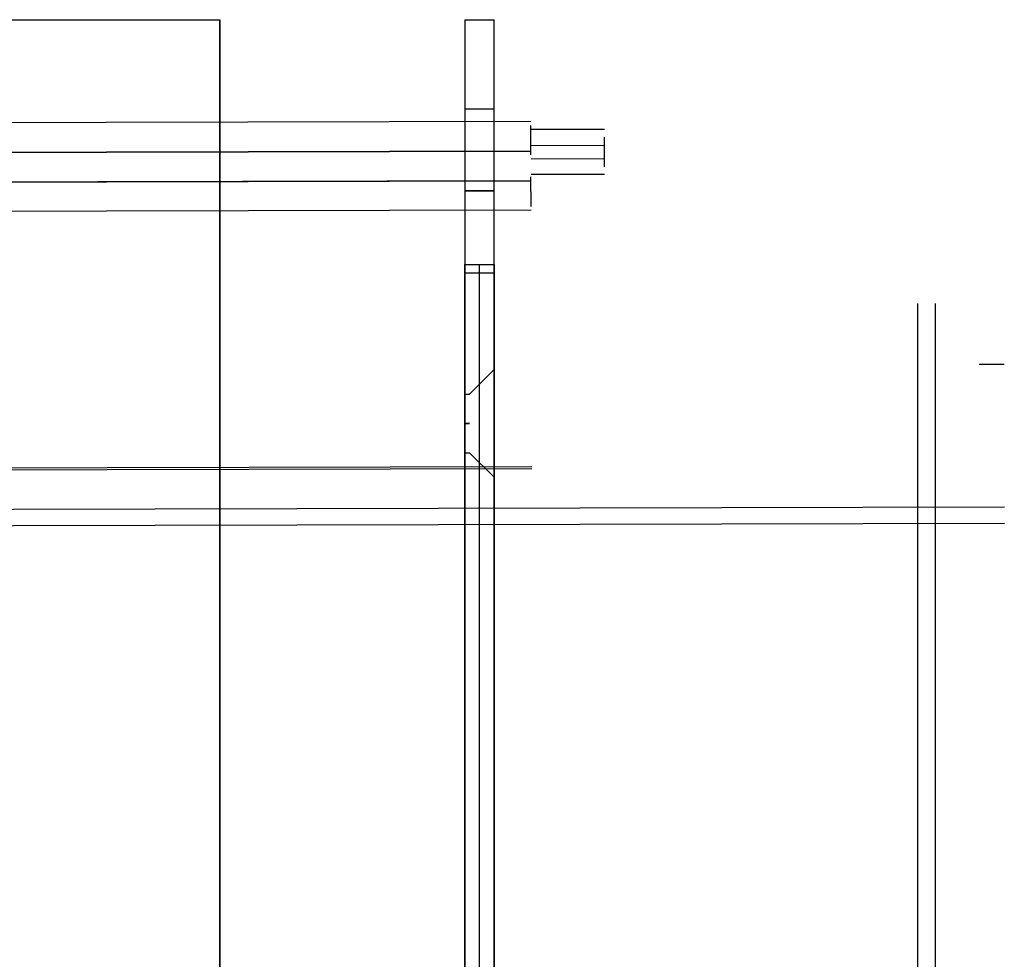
# Model space of a CAD drawing. Header units: millimetres. Extents: x -443 to 78, y -75 to 91.
# Tile 21 of 40: x -162 to -121, y 41 to 79. Entities that reach past the tile are written whole.
import ezdxf

# ---------------------------------------------------------------- set-up
doc = ezdxf.new("R2010")
doc.units = ezdxf.units.MM
doc.header["$MEASUREMENT"] = 0
doc.layers.add('Predefinito', color=5, linetype='Continuous')

msp = doc.modelspace()

# ---------------------------------------------------------------- linework, layer by layer
at = {"layer": 'Predefinito'}
for points in [[(-432.094, 79.164), (-153.494, 79.164)], [(-432.094, 79.164), (-153.494, 79.164)], [(-153.494, 79.164), (-153.494, -70.836)], [(-153.494, -70.836), (-153.494, 79.164)], [(-143.494, 79.164), (-142.294, 79.164)], [(-143.494, 79.164), (-143.494, -70.836)], [(-143.494, 79.164), (-142.294, 79.164)], [(-143.494, 79.164), (-143.494, 63.795)], [(-142.294, -70.836), (-142.294, 79.164)], [(-142.294, 64.827), (-142.294, 79.164)], [(-143.494, 75.514), (-142.294, 75.514)], [(-140.787, 73.635), (-140.79, 74.842)], [(-137.786, 73.156), (-137.789, 74.363)], [(-140.784, 71.528), (-140.787, 72.735)], [(-143.494, 72.164), (-142.294, 72.164)], [(-142.294, 72.164), (-143.494, 72.164)], [(-143.494, -60.836), (-143.494, 69.164)], [(-143.494, 69.164), (-142.294, 69.164)], [(-143.494, 68.814), (-142.294, 68.814)], [(-142.894, -60.836), (-142.894, 69.164)], [(-142.294, 69.164), (-142.294, -60.836)], [(-124.98, -60.462), (-124.98, 67.571)], [(-124.255, -60.462), (-124.255, 67.571)], [(-143.294, 63.864), (-142.294, 64.864)], [(-121.455, 65.071), (-122.48, 65.071)], [(-143.494, 63.864), (-143.294, 63.864)], [(-143.494, 62.664), (-143.294, 62.664)], [(-143.294, 62.664), (-143.494, 62.664)], [(-143.494, 61.533), (-143.494, -54.205)], [(-143.494, 61.464), (-143.294, 61.464)], [(-143.294, 61.464), (-142.294, 60.464)], [(-142.294, -53.173), (-142.294, 60.501)]]:
    msp.add_lwpolyline(points, dxfattribs=at)
at = {"layer": 'Predefinito', "extrusion": (0, 1, 0)}
for points in [[(153.494, 1.2), (153.272, 1.202), (153.048, 1.21), (152.822, 1.223), (152.595, 1.24), (152.367, 1.264), (152.137, 1.292), (151.906, 1.327), (151.674, 1.367), (151.442, 1.413), (151.209, 1.465), (150.975, 1.522), (150.742, 1.586), (150.509, 1.656), (150.276, 1.732), (150.044, 1.814), (149.813, 1.902), (149.583, 1.997), (149.354, 2.097), (149.126, 2.204), (148.901, 2.317), (148.677, 2.436), (148.456, 2.562), (148.237, 2.693), (148.022, 2.83), (147.809, 2.973), (147.599, 3.122), (147.393, 3.276), (147.191, 3.436), (146.992, 3.602), (146.798, 3.773), (146.608, 3.948), (146.423, 4.129), (146.242, 4.314), (146.066, 4.504), (145.896, 4.699), (145.73, 4.897), (145.57, 5.099), (145.416, 5.305), (145.267, 5.515), (145.124, 5.728), (144.987, 5.944), (144.855, 6.162), (144.73, 6.384), (144.611, 6.607), (144.498, 6.833), (144.391, 7.06), (144.29, 7.289), (144.196, 7.519), (144.108, 7.75), (144.025, 7.983), (143.95, 8.215), (143.88, 8.448), (143.816, 8.682), (143.758, 8.915), (143.707, 9.148), (143.661, 9.38), (143.621, 9.612), (143.586, 9.843), (143.557, 10.073), (143.534, 10.301), (143.516, 10.529), (143.504, 10.754), (143.496, 10.978), (143.494, 11.2)], [(142.294, 11.2), (142.296, 10.951), (142.305, 10.701), (142.319, 10.448), (142.339, 10.194), (142.365, 9.938), (142.397, 9.68), (142.436, 9.422), (142.481, 9.162), (142.532, 8.902), (142.59, 8.641), (142.655, 8.38), (142.726, 8.118), (142.804, 7.857), (142.889, 7.596), (142.981, 7.336), (143.08, 7.077), (143.186, 6.819), (143.299, 6.563), (143.418, 6.308), (143.545, 6.056), (143.678, 5.806), (143.819, 5.558), (143.966, 5.313), (144.119, 5.071), (144.28, 4.833), (144.446, 4.598), (144.619, 4.367), (144.799, 4.141), (144.984, 3.918), (145.175, 3.701), (145.372, 3.488), (145.574, 3.28), (145.782, 3.078), (145.995, 2.881), (146.212, 2.69), (146.434, 2.505), (146.661, 2.326), (146.892, 2.153), (147.127, 1.986), (147.365, 1.826), (147.607, 1.672), (147.852, 1.525), (148.099, 1.385), (148.35, 1.251), (148.602, 1.125), (148.857, 1.005), (149.113, 0.892), (149.371, 0.786), (149.63, 0.688), (149.89, 0.596), (150.151, 0.511), (150.412, 0.432), (150.673, 0.361), (150.934, 0.296), (151.195, 0.238), (151.456, 0.187), (151.715, 0.142), (151.974, 0.104), (152.231, 0.071), (152.487, 0.045), (152.742, 0.025), (152.994, 0.011), (153.245, 0.003), (153.494, 0)], [(143.294, 31.2), (142.294, 32.2)], [(142.294, 27.8), (143.294, 28.8)]]:
    msp.add_lwpolyline(points, dxfattribs=at)
at = {"layer": 'Predefinito', "extrusion": (1, 0, 0)}
for points in [[(79.164, 11.2), (79.164, 38)], [(69.164, 48), (69.386, 47.998), (69.61, 47.99), (69.835, 47.977), (70.063, 47.96), (70.291, 47.936), (70.521, 47.908), (70.752, 47.873), (70.984, 47.833), (71.216, 47.787), (71.449, 47.735), (71.682, 47.678), (71.916, 47.614), (72.149, 47.544), (72.382, 47.468), (72.614, 47.386), (72.845, 47.298), (73.075, 47.203), (73.304, 47.103), (73.532, 46.996), (73.757, 46.883), (73.981, 46.764), (74.202, 46.638), (74.42, 46.507), (74.636, 46.37), (74.849, 46.227), (75.059, 46.078), (75.265, 45.924), (75.467, 45.764), (75.666, 45.598), (75.86, 45.427), (76.05, 45.252), (76.235, 45.071), (76.416, 44.886), (76.592, 44.696), (76.762, 44.501), (76.928, 44.303), (77.088, 44.101), (77.242, 43.895), (77.391, 43.685), (77.534, 43.472), (77.671, 43.256), (77.803, 43.038), (77.928, 42.816), (78.047, 42.593), (78.16, 42.367), (78.267, 42.14), (78.368, 41.911), (78.462, 41.681), (78.55, 41.45), (78.632, 41.217), (78.708, 40.985), (78.778, 40.752), (78.842, 40.518), (78.9, 40.285), (78.951, 40.052), (78.997, 39.82), (79.037, 39.588), (79.072, 39.357), (79.1, 39.127), (79.124, 38.899), (79.142, 38.671), (79.154, 38.446), (79.162, 38.222), (79.164, 38)], [(69.164, 48), (69.386, 47.998), (69.61, 47.99), (69.835, 47.977), (70.063, 47.96), (70.291, 47.936), (70.521, 47.908), (70.752, 47.873), (70.984, 47.833), (71.216, 47.787), (71.449, 47.735), (71.682, 47.678), (71.916, 47.614), (72.149, 47.544), (72.382, 47.468), (72.614, 47.386), (72.845, 47.298), (73.075, 47.203), (73.304, 47.103), (73.532, 46.996), (73.757, 46.883), (73.981, 46.764), (74.202, 46.638), (74.42, 46.507), (74.636, 46.37), (74.849, 46.227), (75.059, 46.078), (75.265, 45.924), (75.467, 45.764), (75.666, 45.598), (75.86, 45.427), (76.05, 45.252), (76.235, 45.071), (76.416, 44.886), (76.592, 44.696), (76.762, 44.501), (76.928, 44.303), (77.088, 44.101), (77.242, 43.895), (77.391, 43.685), (77.534, 43.472), (77.671, 43.256), (77.803, 43.038), (77.928, 42.816), (78.047, 42.593), (78.16, 42.367), (78.267, 42.14), (78.368, 41.911), (78.462, 41.681), (78.55, 41.45), (78.632, 41.217), (78.708, 40.985), (78.778, 40.752), (78.842, 40.518), (78.9, 40.285), (78.951, 40.052), (78.997, 39.82), (79.037, 39.588), (79.072, 39.357), (79.1, 39.127), (79.124, 38.899), (79.142, 38.671), (79.154, 38.446), (79.162, 38.222), (79.164, 38)], [(79.164, 38), (79.164, 11.2)], [(79.164, 38), (79.162, 38.222), (79.154, 38.446), (79.142, 38.671), (79.124, 38.899), (79.1, 39.127), (79.072, 39.357), (79.037, 39.588), (78.997, 39.82), (78.951, 40.052), (78.9, 40.285), (78.842, 40.518), (78.778, 40.752), (78.708, 40.985), (78.632, 41.217), (78.55, 41.45), (78.462, 41.681), (78.368, 41.911), (78.267, 42.14), (78.16, 42.367), (78.047, 42.593), (77.928, 42.816), (77.803, 43.038), (77.671, 43.256), (77.534, 43.472), (77.391, 43.685), (77.242, 43.895), (77.088, 44.101), (76.928, 44.303), (76.762, 44.501), (76.592, 44.696), (76.416, 44.886), (76.235, 45.071), (76.05, 45.252), (75.86, 45.427), (75.666, 45.598), (75.467, 45.764), (75.265, 45.924), (75.059, 46.078), (74.849, 46.227), (74.636, 46.37), (74.42, 46.507), (74.202, 46.638), (73.981, 46.764), (73.757, 46.883), (73.532, 46.996), (73.304, 47.103), (73.075, 47.203), (72.845, 47.298), (72.614, 47.386), (72.382, 47.468), (72.149, 47.544), (71.916, 47.614), (71.682, 47.678), (71.449, 47.735), (71.216, 47.787), (70.984, 47.833), (70.752, 47.873), (70.521, 47.908), (70.291, 47.936), (70.063, 47.96), (69.835, 47.977), (69.61, 47.99), (69.386, 47.998), (69.164, 48)], [(72.164, 11.65), (72.238, 11.651), (72.313, 11.653), (72.389, 11.658), (72.465, 11.664), (72.542, 11.671), (72.619, 11.681), (72.696, 11.693), (72.774, 11.706), (72.852, 11.721), (72.93, 11.739), (73.008, 11.758), (73.086, 11.779), (73.164, 11.803), (73.242, 11.828), (73.32, 11.856), (73.397, 11.885), (73.474, 11.917), (73.551, 11.951), (73.627, 11.986), (73.703, 12.024), (73.778, 12.064), (73.852, 12.106), (73.925, 12.15), (73.997, 12.196), (74.069, 12.244), (74.139, 12.294), (74.208, 12.346), (74.276, 12.399), (74.342, 12.455), (74.407, 12.512), (74.471, 12.571), (74.533, 12.631), (74.593, 12.693), (74.652, 12.757), (74.709, 12.822), (74.765, 12.889), (74.819, 12.956), (74.87, 13.025), (74.92, 13.096), (74.968, 13.167), (75.014, 13.239), (75.058, 13.312), (75.1, 13.386), (75.14, 13.461), (75.178, 13.537), (75.214, 13.613), (75.247, 13.69), (75.279, 13.767), (75.308, 13.844), (75.336, 13.922), (75.361, 14), (75.385, 14.078), (75.406, 14.156), (75.425, 14.235), (75.443, 14.313), (75.458, 14.39), (75.472, 14.468), (75.483, 14.545), (75.493, 14.622), (75.501, 14.699), (75.507, 14.775), (75.511, 14.851), (75.513, 14.926), (75.514, 15), (75.513, 15.074), (75.511, 15.149), (75.507, 15.225), (75.501, 15.301), (75.493, 15.378), (75.483, 15.455), (75.472, 15.532), (75.458, 15.61), (75.443, 15.687), (75.425, 15.765), (75.406, 15.844), (75.385, 15.922), (75.361, 16), (75.336, 16.078), (75.308, 16.156), (75.279, 16.233), (75.247, 16.31), (75.214, 16.387), (75.178, 16.463), (75.14, 16.539), (75.1, 16.614), (75.058, 16.688), (75.014, 16.761), (74.968, 16.833), (74.92, 16.904), (74.87, 16.975), (74.819, 17.044), (74.765, 17.111), (74.709, 17.178), (74.652, 17.243), (74.593, 17.307), (74.533, 17.369), (74.471, 17.429), (74.407, 17.488), (74.342, 17.545), (74.276, 17.601), (74.208, 17.654), (74.139, 17.706), (74.069, 17.756), (73.997, 17.804), (73.925, 17.85), (73.852, 17.894), (73.778, 17.936), (73.703, 17.976), (73.627, 18.014), (73.551, 18.049), (73.474, 18.083), (73.397, 18.115), (73.32, 18.144), (73.242, 18.172), (73.164, 18.197), (73.086, 18.221), (73.008, 18.242), (72.93, 18.261), (72.852, 18.279), (72.774, 18.294), (72.696, 18.307), (72.619, 18.319), (72.542, 18.329), (72.465, 18.336), (72.389, 18.342), (72.313, 18.347), (72.238, 18.349), (72.164, 18.35)], [(72.164, 11.65), (72.238, 11.651), (72.313, 11.653), (72.389, 11.658), (72.465, 11.664), (72.542, 11.671), (72.619, 11.681), (72.696, 11.693), (72.774, 11.706), (72.852, 11.721), (72.93, 11.739), (73.008, 11.758), (73.086, 11.779), (73.164, 11.803), (73.242, 11.828), (73.32, 11.856), (73.397, 11.885), (73.474, 11.917), (73.551, 11.951), (73.627, 11.986), (73.703, 12.024), (73.778, 12.064), (73.852, 12.106), (73.925, 12.15), (73.997, 12.196), (74.069, 12.244), (74.139, 12.294), (74.208, 12.346), (74.276, 12.399), (74.342, 12.455), (74.407, 12.512), (74.471, 12.571), (74.533, 12.631), (74.593, 12.693), (74.652, 12.757), (74.709, 12.822), (74.765, 12.889), (74.819, 12.956), (74.87, 13.025), (74.92, 13.096), (74.968, 13.167), (75.014, 13.239), (75.058, 13.312), (75.1, 13.386), (75.14, 13.461), (75.178, 13.537), (75.214, 13.613), (75.247, 13.69), (75.279, 13.767), (75.308, 13.844), (75.336, 13.922), (75.361, 14), (75.385, 14.078), (75.406, 14.156), (75.425, 14.235), (75.443, 14.313), (75.458, 14.39), (75.472, 14.468), (75.483, 14.545), (75.493, 14.622), (75.501, 14.699), (75.507, 14.775), (75.511, 14.851), (75.513, 14.926), (75.514, 15), (75.513, 15.074), (75.511, 15.149), (75.507, 15.225), (75.501, 15.301), (75.493, 15.378), (75.483, 15.455), (75.472, 15.532), (75.458, 15.61), (75.443, 15.687), (75.425, 15.765), (75.406, 15.844), (75.385, 15.922), (75.361, 16), (75.336, 16.078), (75.308, 16.156), (75.279, 16.233), (75.247, 16.31), (75.214, 16.387), (75.178, 16.463), (75.14, 16.539), (75.1, 16.614), (75.058, 16.688), (75.014, 16.761), (74.968, 16.833), (74.92, 16.904), (74.87, 16.975), (74.819, 17.044), (74.765, 17.111), (74.709, 17.178), (74.652, 17.243), (74.593, 17.307), (74.533, 17.369), (74.471, 17.429), (74.407, 17.488), (74.342, 17.545), (74.276, 17.601), (74.208, 17.654), (74.139, 17.706), (74.069, 17.756), (73.997, 17.804), (73.925, 17.85), (73.852, 17.894), (73.778, 17.936), (73.703, 17.976), (73.627, 18.014), (73.551, 18.049), (73.474, 18.083), (73.397, 18.115), (73.32, 18.144), (73.242, 18.172), (73.164, 18.197), (73.086, 18.221), (73.008, 18.242), (72.93, 18.261), (72.852, 18.279), (72.774, 18.294), (72.696, 18.307), (72.619, 18.319), (72.542, 18.329), (72.465, 18.336), (72.389, 18.342), (72.313, 18.347), (72.238, 18.349), (72.164, 18.35)], [(72.164, 18.35), (72.238, 18.349), (72.313, 18.347), (72.389, 18.342), (72.465, 18.336), (72.542, 18.329), (72.619, 18.319), (72.696, 18.307), (72.774, 18.294), (72.852, 18.279), (72.93, 18.261), (73.008, 18.242), (73.086, 18.221), (73.164, 18.197), (73.242, 18.172), (73.32, 18.144), (73.397, 18.115), (73.474, 18.083), (73.551, 18.049), (73.627, 18.014), (73.703, 17.976), (73.778, 17.936), (73.852, 17.894), (73.925, 17.85), (73.997, 17.804), (74.069, 17.756), (74.139, 17.706), (74.208, 17.654), (74.276, 17.601), (74.342, 17.545), (74.407, 17.488), (74.471, 17.429), (74.533, 17.369), (74.593, 17.307), (74.652, 17.243), (74.709, 17.178), (74.765, 17.111), (74.819, 17.044), (74.87, 16.975), (74.92, 16.904), (74.968, 16.833), (75.014, 16.761), (75.058, 16.688), (75.1, 16.614), (75.14, 16.539), (75.178, 16.463), (75.214, 16.387), (75.247, 16.31), (75.279, 16.233), (75.308, 16.156), (75.336, 16.078), (75.361, 16), (75.385, 15.922), (75.406, 15.844), (75.425, 15.765), (75.443, 15.687), (75.458, 15.61), (75.472, 15.532), (75.483, 15.455), (75.493, 15.378), (75.501, 15.301), (75.507, 15.225), (75.511, 15.149), (75.513, 15.074), (75.514, 15), (75.513, 14.926), (75.511, 14.851), (75.507, 14.775), (75.501, 14.699), (75.493, 14.622), (75.483, 14.545), (75.472, 14.468), (75.458, 14.39), (75.443, 14.313), (75.425, 14.235), (75.406, 14.156), (75.385, 14.078), (75.361, 14), (75.336, 13.922), (75.308, 13.844), (75.279, 13.767), (75.247, 13.69), (75.214, 13.613), (75.178, 13.537), (75.14, 13.461), (75.1, 13.386), (75.058, 13.312), (75.014, 13.239), (74.968, 13.167), (74.92, 13.096), (74.87, 13.025), (74.819, 12.956), (74.765, 12.889), (74.709, 12.822), (74.652, 12.757), (74.593, 12.693), (74.533, 12.631), (74.471, 12.571), (74.407, 12.512), (74.342, 12.455), (74.276, 12.399), (74.208, 12.346), (74.139, 12.294), (74.069, 12.244), (73.997, 12.196), (73.925, 12.15), (73.852, 12.106), (73.778, 12.064), (73.703, 12.024), (73.627, 11.986), (73.551, 11.951), (73.474, 11.917), (73.397, 11.885), (73.32, 11.856), (73.242, 11.828), (73.164, 11.803), (73.086, 11.779), (73.008, 11.758), (72.93, 11.739), (72.852, 11.721), (72.774, 11.706), (72.696, 11.693), (72.619, 11.681), (72.542, 11.671), (72.465, 11.664), (72.389, 11.658), (72.313, 11.653), (72.238, 11.651), (72.164, 11.65)], [(74.676, 17.308), (73.483, 17.178)], [(72.835, 23.143), (74.028, 23.273)], [(72.164, 18.35), (72.09, 18.349), (72.015, 18.347), (71.939, 18.342), (71.863, 18.336), (71.787, 18.329), (71.71, 18.319), (71.632, 18.307), (71.555, 18.294), (71.477, 18.279), (71.399, 18.261), (71.32, 18.242), (71.242, 18.221), (71.164, 18.197), (71.086, 18.172), (71.008, 18.144), (70.931, 18.115), (70.854, 18.083), (70.777, 18.049), (70.701, 18.014), (70.625, 17.976), (70.551, 17.936), (70.477, 17.894), (70.403, 17.85), (70.331, 17.804), (70.26, 17.756), (70.189, 17.706), (70.12, 17.654), (70.053, 17.601), (69.986, 17.545), (69.921, 17.488), (69.857, 17.429), (69.795, 17.369), (69.735, 17.307), (69.676, 17.243), (69.619, 17.178), (69.563, 17.111), (69.51, 17.044), (69.458, 16.975), (69.408, 16.904), (69.36, 16.833), (69.314, 16.761), (69.27, 16.688), (69.228, 16.614), (69.188, 16.539), (69.15, 16.463), (69.115, 16.387), (69.081, 16.31), (69.049, 16.233), (69.02, 16.156), (68.992, 16.078), (68.967, 16), (68.943, 15.922), (68.922, 15.844), (68.903, 15.765), (68.885, 15.687), (68.87, 15.61), (68.857, 15.532), (68.845, 15.455), (68.835, 15.378), (68.828, 15.301), (68.822, 15.225), (68.817, 15.149), (68.815, 15.074), (68.814, 15), (68.815, 14.926), (68.817, 14.851), (68.822, 14.775), (68.828, 14.699), (68.835, 14.622), (68.845, 14.545), (68.857, 14.468), (68.87, 14.39), (68.885, 14.313), (68.903, 14.235), (68.922, 14.156), (68.943, 14.078), (68.967, 14), (68.992, 13.922), (69.02, 13.844), (69.049, 13.767), (69.081, 13.69), (69.115, 13.613), (69.15, 13.537), (69.188, 13.461), (69.228, 13.386), (69.27, 13.312), (69.314, 13.239), (69.36, 13.167), (69.408, 13.096), (69.458, 13.025), (69.51, 12.956), (69.563, 12.889), (69.619, 12.822), (69.676, 12.757), (69.735, 12.693), (69.795, 12.631), (69.857, 12.571), (69.921, 12.512), (69.986, 12.455), (70.053, 12.399), (70.12, 12.346), (70.189, 12.294), (70.26, 12.244), (70.331, 12.196), (70.403, 12.15), (70.477, 12.106), (70.551, 12.064), (70.625, 12.024), (70.701, 11.986), (70.777, 11.951), (70.854, 11.917), (70.931, 11.885), (71.008, 11.856), (71.086, 11.828), (71.164, 11.803), (71.242, 11.779), (71.32, 11.758), (71.399, 11.739), (71.477, 11.721), (71.555, 11.706), (71.632, 11.693), (71.71, 11.681), (71.787, 11.671), (71.863, 11.664), (71.939, 11.658), (72.015, 11.653), (72.09, 11.651), (72.164, 11.65)], [(72.164, 18.35), (72.09, 18.349), (72.015, 18.347), (71.939, 18.342), (71.863, 18.336), (71.787, 18.329), (71.71, 18.319), (71.632, 18.307), (71.555, 18.294), (71.477, 18.279), (71.399, 18.261), (71.32, 18.242), (71.242, 18.221), (71.164, 18.197), (71.086, 18.172), (71.008, 18.144), (70.931, 18.115), (70.854, 18.083), (70.777, 18.049), (70.701, 18.014), (70.625, 17.976), (70.551, 17.936), (70.477, 17.894), (70.403, 17.85), (70.331, 17.804), (70.26, 17.756), (70.189, 17.706), (70.12, 17.654), (70.053, 17.601), (69.986, 17.545), (69.921, 17.488), (69.857, 17.429), (69.795, 17.369), (69.735, 17.307), (69.676, 17.243), (69.619, 17.178), (69.563, 17.111), (69.51, 17.044), (69.458, 16.975), (69.408, 16.904), (69.36, 16.833), (69.314, 16.761), (69.27, 16.688), (69.228, 16.614), (69.188, 16.539), (69.15, 16.463), (69.115, 16.387), (69.081, 16.31), (69.049, 16.233), (69.02, 16.156), (68.992, 16.078), (68.967, 16), (68.943, 15.922), (68.922, 15.844), (68.903, 15.765), (68.885, 15.687), (68.87, 15.61), (68.857, 15.532), (68.845, 15.455), (68.835, 15.378), (68.828, 15.301), (68.822, 15.225), (68.817, 15.149), (68.815, 15.074), (68.814, 15), (68.815, 14.926), (68.817, 14.851), (68.822, 14.775), (68.828, 14.699), (68.835, 14.622), (68.845, 14.545), (68.857, 14.468), (68.87, 14.39), (68.885, 14.313), (68.903, 14.235), (68.922, 14.156), (68.943, 14.078), (68.967, 14), (68.992, 13.922), (69.02, 13.844), (69.049, 13.767), (69.081, 13.69), (69.115, 13.613), (69.15, 13.537), (69.188, 13.461), (69.228, 13.386), (69.27, 13.312), (69.314, 13.239), (69.36, 13.167), (69.408, 13.096), (69.458, 13.025), (69.51, 12.956), (69.563, 12.889), (69.619, 12.822), (69.676, 12.757), (69.735, 12.693), (69.795, 12.631), (69.857, 12.571), (69.921, 12.512), (69.986, 12.455), (70.053, 12.399), (70.12, 12.346), (70.189, 12.294), (70.26, 12.244), (70.331, 12.196), (70.403, 12.15), (70.477, 12.106), (70.551, 12.064), (70.625, 12.024), (70.701, 11.986), (70.777, 11.951), (70.854, 11.917), (70.931, 11.885), (71.008, 11.856), (71.086, 11.828), (71.164, 11.803), (71.242, 11.779), (71.32, 11.758), (71.399, 11.739), (71.477, 11.721), (71.555, 11.706), (71.632, 11.693), (71.71, 11.681), (71.787, 11.671), (71.863, 11.664), (71.939, 11.658), (72.015, 11.653), (72.09, 11.651), (72.164, 11.65)], [(72.164, 11.65), (72.09, 11.651), (72.015, 11.653), (71.939, 11.658), (71.863, 11.664), (71.787, 11.671), (71.71, 11.681), (71.632, 11.693), (71.555, 11.706), (71.477, 11.721), (71.399, 11.739), (71.32, 11.758), (71.242, 11.779), (71.164, 11.803), (71.086, 11.828), (71.008, 11.856), (70.931, 11.885), (70.854, 11.917), (70.777, 11.951), (70.701, 11.986), (70.625, 12.024), (70.551, 12.064), (70.477, 12.106), (70.403, 12.15), (70.331, 12.196), (70.26, 12.244), (70.189, 12.294), (70.12, 12.346), (70.053, 12.399), (69.986, 12.455), (69.921, 12.512), (69.857, 12.571), (69.795, 12.631), (69.735, 12.693), (69.676, 12.757), (69.619, 12.822), (69.563, 12.889), (69.51, 12.956), (69.458, 13.025), (69.408, 13.096), (69.36, 13.167), (69.314, 13.239), (69.27, 13.312), (69.228, 13.386), (69.188, 13.461), (69.15, 13.537), (69.115, 13.613), (69.081, 13.69), (69.049, 13.767), (69.02, 13.844), (68.992, 13.922), (68.967, 14), (68.943, 14.078), (68.922, 14.156), (68.903, 14.235), (68.885, 14.313), (68.87, 14.39), (68.857, 14.468), (68.845, 14.545), (68.835, 14.622), (68.828, 14.699), (68.822, 14.775), (68.817, 14.851), (68.815, 14.926), (68.814, 15), (68.815, 15.074), (68.817, 15.149), (68.822, 15.225), (68.828, 15.301), (68.835, 15.378), (68.845, 15.455), (68.857, 15.532), (68.87, 15.61), (68.885, 15.687), (68.903, 15.765), (68.922, 15.844), (68.943, 15.922), (68.967, 16), (68.992, 16.078), (69.02, 16.156), (69.049, 16.233), (69.081, 16.31), (69.115, 16.387), (69.15, 16.463), (69.188, 16.539), (69.228, 16.614), (69.27, 16.688), (69.314, 16.761), (69.36, 16.833), (69.408, 16.904), (69.458, 16.975), (69.51, 17.044), (69.563, 17.111), (69.619, 17.178), (69.676, 17.243), (69.735, 17.307), (69.795, 17.369), (69.857, 17.429), (69.921, 17.488), (69.986, 17.545), (70.053, 17.601), (70.12, 17.654), (70.189, 17.706), (70.26, 17.756), (70.331, 17.804), (70.403, 17.85), (70.477, 17.894), (70.551, 17.936), (70.625, 17.976), (70.701, 18.014), (70.777, 18.049), (70.854, 18.083), (70.931, 18.115), (71.008, 18.144), (71.086, 18.172), (71.164, 18.197), (71.242, 18.221), (71.32, 18.242), (71.399, 18.261), (71.477, 18.279), (71.555, 18.294), (71.632, 18.307), (71.71, 18.319), (71.787, 18.329), (71.863, 18.336), (71.939, 18.342), (72.015, 18.347), (72.09, 18.349), (72.164, 18.35)], [(62.664, 32.2), (62.713, 32.199), (62.762, 32.198), (62.812, 32.195), (62.862, 32.191), (62.912, 32.186), (62.963, 32.18), (63.013, 32.172), (63.064, 32.163), (63.116, 32.153), (63.167, 32.142), (63.218, 32.129), (63.269, 32.115), (63.321, 32.1), (63.372, 32.083), (63.423, 32.065), (63.474, 32.046), (63.525, 32.025), (63.575, 32.003), (63.625, 31.979), (63.675, 31.954), (63.724, 31.928), (63.772, 31.9), (63.82, 31.872), (63.868, 31.841), (63.915, 31.81), (63.961, 31.777), (64.006, 31.743), (64.051, 31.708), (64.094, 31.672), (64.137, 31.634), (64.179, 31.595), (64.22, 31.556), (64.259, 31.515), (64.298, 31.473), (64.336, 31.43), (64.372, 31.387), (64.407, 31.342), (64.441, 31.297), (64.474, 31.251), (64.506, 31.204), (64.536, 31.156), (64.565, 31.108), (64.592, 31.06), (64.618, 31.01), (64.643, 30.961), (64.667, 30.911), (64.689, 30.86), (64.71, 30.81), (64.729, 30.759), (64.747, 30.708), (64.764, 30.657), (64.779, 30.605), (64.793, 30.554), (64.806, 30.503), (64.817, 30.451), (64.827, 30.4), (64.836, 30.349), (64.844, 30.299), (64.85, 30.248), (64.855, 30.198), (64.859, 30.148), (64.862, 30.098), (64.864, 30.049), (64.864, 30), (64.864, 29.951), (64.862, 29.902), (64.859, 29.852), (64.855, 29.802), (64.85, 29.752), (64.844, 29.701), (64.836, 29.651), (64.827, 29.6), (64.817, 29.549), (64.806, 29.497), (64.793, 29.446), (64.779, 29.395), (64.764, 29.343), (64.747, 29.292), (64.729, 29.241), (64.71, 29.19), (64.689, 29.14), (64.667, 29.089), (64.643, 29.039), (64.618, 28.99), (64.592, 28.94), (64.565, 28.892), (64.536, 28.844), (64.506, 28.796), (64.474, 28.749), (64.441, 28.703), (64.407, 28.658), (64.372, 28.613), (64.336, 28.57), (64.298, 28.527), (64.259, 28.485), (64.22, 28.444), (64.179, 28.405), (64.137, 28.366), (64.094, 28.328), (64.051, 28.292), (64.006, 28.257), (63.961, 28.223), (63.915, 28.19), (63.868, 28.159), (63.82, 28.128), (63.772, 28.1), (63.724, 28.072), (63.675, 28.046), (63.625, 28.021), (63.575, 27.997), (63.525, 27.975), (63.474, 27.954), (63.423, 27.935), (63.372, 27.917), (63.321, 27.9), (63.269, 27.885), (63.218, 27.871), (63.167, 27.858), (63.116, 27.847), (63.064, 27.837), (63.013, 27.828), (62.963, 27.82), (62.912, 27.814), (62.862, 27.809), (62.812, 27.805), (62.762, 27.802), (62.713, 27.801), (62.664, 27.8)], [(62.664, 28.3), (62.702, 28.3), (62.74, 28.302), (62.778, 28.304), (62.817, 28.307), (62.856, 28.311), (62.895, 28.316), (62.934, 28.322), (62.973, 28.328), (63.013, 28.336), (63.053, 28.345), (63.092, 28.355), (63.132, 28.366), (63.172, 28.377), (63.211, 28.39), (63.251, 28.404), (63.29, 28.419), (63.329, 28.435), (63.368, 28.453), (63.407, 28.471), (63.445, 28.49), (63.483, 28.51), (63.521, 28.531), (63.558, 28.554), (63.594, 28.577), (63.631, 28.601), (63.666, 28.627), (63.701, 28.653), (63.736, 28.68), (63.769, 28.708), (63.802, 28.737), (63.835, 28.767), (63.866, 28.798), (63.897, 28.829), (63.927, 28.862), (63.956, 28.895), (63.984, 28.928), (64.011, 28.963), (64.037, 28.998), (64.063, 29.034), (64.087, 29.07), (64.11, 29.106), (64.133, 29.144), (64.154, 29.181), (64.174, 29.219), (64.193, 29.258), (64.212, 29.296), (64.229, 29.335), (64.245, 29.374), (64.26, 29.414), (64.274, 29.453), (64.287, 29.493), (64.298, 29.532), (64.309, 29.572), (64.319, 29.612), (64.328, 29.651), (64.336, 29.691), (64.343, 29.73), (64.348, 29.769), (64.353, 29.808), (64.357, 29.847), (64.36, 29.886), (64.362, 29.924), (64.364, 29.962), (64.364, 30), (64.364, 30.038), (64.362, 30.076), (64.36, 30.114), (64.357, 30.153), (64.353, 30.192), (64.348, 30.231), (64.343, 30.27), (64.336, 30.309), (64.328, 30.349), (64.319, 30.388), (64.309, 30.428), (64.298, 30.468), (64.287, 30.507), (64.274, 30.547), (64.26, 30.586), (64.245, 30.626), (64.229, 30.665), (64.212, 30.704), (64.193, 30.742), (64.174, 30.781), (64.154, 30.819), (64.133, 30.856), (64.11, 30.894), (64.087, 30.93), (64.063, 30.966), (64.037, 31.002), (64.011, 31.037), (63.984, 31.072), (63.956, 31.105), (63.927, 31.138), (63.897, 31.171), (63.866, 31.202), (63.835, 31.233), (63.802, 31.263), (63.769, 31.292), (63.736, 31.32), (63.701, 31.347), (63.666, 31.373), (63.631, 31.399), (63.594, 31.423), (63.558, 31.446), (63.521, 31.469), (63.483, 31.49), (63.445, 31.51), (63.407, 31.529), (63.368, 31.547), (63.329, 31.565), (63.29, 31.581), (63.251, 31.596), (63.211, 31.61), (63.172, 31.623), (63.132, 31.634), (63.092, 31.645), (63.053, 31.655), (63.013, 31.664), (62.973, 31.672), (62.934, 31.678), (62.895, 31.684), (62.856, 31.689), (62.817, 31.693), (62.778, 31.696), (62.74, 31.698), (62.702, 31.7), (62.664, 31.7)], [(62.664, 28.8), (62.691, 28.8), (62.718, 28.801), (62.745, 28.803), (62.772, 28.805), (62.799, 28.808), (62.827, 28.811), (62.855, 28.815), (62.882, 28.82), (62.91, 28.826), (62.938, 28.832), (62.966, 28.839), (62.994, 28.846), (63.022, 28.855), (63.05, 28.864), (63.078, 28.874), (63.106, 28.884), (63.133, 28.896), (63.161, 28.908), (63.188, 28.92), (63.215, 28.934), (63.242, 28.948), (63.269, 28.963), (63.295, 28.979), (63.321, 28.996), (63.346, 29.013), (63.371, 29.031), (63.396, 29.049), (63.42, 29.068), (63.444, 29.088), (63.468, 29.109), (63.49, 29.13), (63.513, 29.151), (63.534, 29.174), (63.555, 29.197), (63.576, 29.22), (63.596, 29.244), (63.615, 29.268), (63.633, 29.293), (63.651, 29.318), (63.669, 29.343), (63.685, 29.369), (63.701, 29.395), (63.716, 29.422), (63.73, 29.449), (63.744, 29.476), (63.756, 29.503), (63.769, 29.531), (63.78, 29.558), (63.79, 29.586), (63.8, 29.614), (63.809, 29.642), (63.818, 29.67), (63.825, 29.698), (63.832, 29.726), (63.839, 29.754), (63.844, 29.782), (63.849, 29.809), (63.853, 29.837), (63.856, 29.865), (63.859, 29.892), (63.861, 29.919), (63.863, 29.947), (63.864, 29.973), (63.864, 30), (63.864, 30.027), (63.863, 30.053), (63.861, 30.081), (63.859, 30.108), (63.856, 30.135), (63.853, 30.163), (63.849, 30.191), (63.844, 30.218), (63.839, 30.246), (63.832, 30.274), (63.825, 30.302), (63.818, 30.33), (63.809, 30.358), (63.8, 30.386), (63.79, 30.414), (63.78, 30.442), (63.769, 30.469), (63.756, 30.497), (63.744, 30.524), (63.73, 30.551), (63.716, 30.578), (63.701, 30.605), (63.685, 30.631), (63.669, 30.657), (63.651, 30.682), (63.633, 30.707), (63.615, 30.732), (63.596, 30.756), (63.576, 30.78), (63.555, 30.803), (63.534, 30.826), (63.513, 30.849), (63.49, 30.87), (63.468, 30.891), (63.444, 30.912), (63.42, 30.932), (63.396, 30.951), (63.371, 30.969), (63.346, 30.987), (63.321, 31.004), (63.295, 31.021), (63.269, 31.037), (63.242, 31.052), (63.215, 31.066), (63.188, 31.08), (63.161, 31.092), (63.133, 31.104), (63.106, 31.116), (63.078, 31.126), (63.05, 31.136), (63.022, 31.145), (62.994, 31.154), (62.966, 31.161), (62.938, 31.168), (62.91, 31.174), (62.882, 31.18), (62.855, 31.185), (62.827, 31.189), (62.799, 31.192), (62.772, 31.195), (62.745, 31.197), (62.718, 31.199), (62.691, 31.2), (62.664, 31.2)], [(62.664, 28.8), (62.691, 28.8), (62.718, 28.801), (62.745, 28.803), (62.772, 28.805), (62.799, 28.808), (62.827, 28.811), (62.855, 28.815), (62.882, 28.82), (62.91, 28.826), (62.938, 28.832), (62.966, 28.839), (62.994, 28.846), (63.022, 28.855), (63.05, 28.864), (63.078, 28.874), (63.106, 28.884), (63.133, 28.896), (63.161, 28.908), (63.188, 28.92), (63.215, 28.934), (63.242, 28.948), (63.269, 28.963), (63.295, 28.979), (63.321, 28.996), (63.346, 29.013), (63.371, 29.031), (63.396, 29.049), (63.42, 29.068), (63.444, 29.088), (63.468, 29.109), (63.49, 29.13), (63.513, 29.151), (63.534, 29.174), (63.555, 29.197), (63.576, 29.22), (63.596, 29.244), (63.615, 29.268), (63.633, 29.293), (63.651, 29.318), (63.669, 29.343), (63.685, 29.369), (63.701, 29.395), (63.716, 29.422), (63.73, 29.449), (63.744, 29.476), (63.756, 29.503), (63.769, 29.531), (63.78, 29.558), (63.79, 29.586), (63.8, 29.614), (63.809, 29.642), (63.818, 29.67), (63.825, 29.698), (63.832, 29.726), (63.839, 29.754), (63.844, 29.782), (63.849, 29.809), (63.853, 29.837), (63.856, 29.865), (63.859, 29.892), (63.861, 29.919), (63.863, 29.947), (63.864, 29.973), (63.864, 30), (63.864, 30.027), (63.863, 30.053), (63.861, 30.081), (63.859, 30.108), (63.856, 30.135), (63.853, 30.163), (63.849, 30.191), (63.844, 30.218), (63.839, 30.246), (63.832, 30.274), (63.825, 30.302), (63.818, 30.33), (63.809, 30.358), (63.8, 30.386), (63.79, 30.414), (63.78, 30.442), (63.769, 30.469), (63.756, 30.497), (63.744, 30.524), (63.73, 30.551), (63.716, 30.578), (63.701, 30.605), (63.685, 30.631), (63.669, 30.657), (63.651, 30.682), (63.633, 30.707), (63.615, 30.732), (63.596, 30.756), (63.576, 30.78), (63.555, 30.803), (63.534, 30.826), (63.513, 30.849), (63.49, 30.87), (63.468, 30.891), (63.444, 30.912), (63.42, 30.932), (63.396, 30.951), (63.371, 30.969), (63.346, 30.987), (63.321, 31.004), (63.295, 31.021), (63.269, 31.037), (63.242, 31.052), (63.215, 31.066), (63.188, 31.08), (63.161, 31.092), (63.133, 31.104), (63.106, 31.116), (63.078, 31.126), (63.05, 31.136), (63.022, 31.145), (62.994, 31.154), (62.966, 31.161), (62.938, 31.168), (62.91, 31.174), (62.882, 31.18), (62.855, 31.185), (62.827, 31.189), (62.799, 31.192), (62.772, 31.195), (62.745, 31.197), (62.718, 31.199), (62.691, 31.2), (62.664, 31.2)], [(62.664, 28.8), (62.691, 28.8), (62.718, 28.801), (62.745, 28.803), (62.772, 28.805), (62.799, 28.808), (62.827, 28.811), (62.855, 28.815), (62.882, 28.82), (62.91, 28.826), (62.938, 28.832), (62.966, 28.839), (62.994, 28.846), (63.022, 28.855), (63.05, 28.864), (63.078, 28.874), (63.106, 28.884), (63.133, 28.896), (63.161, 28.908), (63.188, 28.92), (63.215, 28.934), (63.242, 28.948), (63.269, 28.963), (63.295, 28.979), (63.321, 28.996), (63.346, 29.013), (63.371, 29.031), (63.396, 29.049), (63.42, 29.068), (63.444, 29.088), (63.468, 29.109), (63.49, 29.13), (63.513, 29.151), (63.534, 29.174), (63.555, 29.197), (63.576, 29.22), (63.596, 29.244), (63.615, 29.268), (63.633, 29.293), (63.651, 29.318), (63.669, 29.343), (63.685, 29.369), (63.701, 29.395), (63.716, 29.422), (63.73, 29.449), (63.744, 29.476), (63.756, 29.503), (63.769, 29.531), (63.78, 29.558), (63.79, 29.586), (63.8, 29.614), (63.809, 29.642), (63.818, 29.67), (63.825, 29.698), (63.832, 29.726), (63.839, 29.754), (63.844, 29.782), (63.849, 29.809), (63.853, 29.837), (63.856, 29.865), (63.859, 29.892), (63.861, 29.919), (63.863, 29.947), (63.864, 29.973), (63.864, 30), (63.864, 30.027), (63.863, 30.053), (63.861, 30.081), (63.859, 30.108), (63.856, 30.135), (63.853, 30.163), (63.849, 30.191), (63.844, 30.218), (63.839, 30.246), (63.832, 30.274), (63.825, 30.302), (63.818, 30.33), (63.809, 30.358), (63.8, 30.386), (63.79, 30.414), (63.78, 30.442), (63.769, 30.469), (63.756, 30.497), (63.744, 30.524), (63.73, 30.551), (63.716, 30.578), (63.701, 30.605), (63.685, 30.631), (63.669, 30.657), (63.651, 30.682), (63.633, 30.707), (63.615, 30.732), (63.596, 30.756), (63.576, 30.78), (63.555, 30.803), (63.534, 30.826), (63.513, 30.849), (63.49, 30.87), (63.468, 30.891), (63.444, 30.912), (63.42, 30.932), (63.396, 30.951), (63.371, 30.969), (63.346, 30.987), (63.321, 31.004), (63.295, 31.021), (63.269, 31.037), (63.242, 31.052), (63.215, 31.066), (63.188, 31.08), (63.161, 31.092), (63.133, 31.104), (63.106, 31.116), (63.078, 31.126), (63.05, 31.136), (63.022, 31.145), (62.994, 31.154), (62.966, 31.161), (62.938, 31.168), (62.91, 31.174), (62.882, 31.18), (62.855, 31.185), (62.827, 31.189), (62.799, 31.192), (62.772, 31.195), (62.745, 31.197), (62.718, 31.199), (62.691, 31.2), (62.664, 31.2)], [(62.664, 31.2), (62.637, 31.2), (62.611, 31.199), (62.584, 31.197), (62.556, 31.195), (62.529, 31.192), (62.501, 31.189), (62.474, 31.185), (62.446, 31.18), (62.418, 31.174), (62.39, 31.168), (62.362, 31.161), (62.334, 31.154), (62.306, 31.145), (62.278, 31.136), (62.25, 31.126), (62.222, 31.116), (62.195, 31.104), (62.167, 31.092), (62.14, 31.08), (62.113, 31.066), (62.086, 31.052), (62.06, 31.037), (62.033, 31.021), (62.007, 31.004), (61.982, 30.987), (61.957, 30.969), (61.932, 30.951), (61.908, 30.932), (61.884, 30.912), (61.861, 30.891), (61.838, 30.87), (61.816, 30.849), (61.794, 30.826), (61.773, 30.803), (61.752, 30.78), (61.732, 30.756), (61.713, 30.732), (61.695, 30.707), (61.677, 30.682), (61.66, 30.657), (61.643, 30.631), (61.628, 30.605), (61.612, 30.578), (61.598, 30.551), (61.585, 30.524), (61.572, 30.497), (61.56, 30.469), (61.548, 30.442), (61.538, 30.414), (61.528, 30.386), (61.519, 30.358), (61.51, 30.33), (61.503, 30.302), (61.496, 30.274), (61.49, 30.246), (61.484, 30.218), (61.479, 30.191), (61.475, 30.163), (61.472, 30.135), (61.469, 30.108), (61.467, 30.081), (61.465, 30.053), (61.464, 30.027), (61.464, 30), (61.464, 29.973), (61.465, 29.947), (61.467, 29.919), (61.469, 29.892), (61.472, 29.865), (61.475, 29.837), (61.479, 29.809), (61.484, 29.782), (61.49, 29.754), (61.496, 29.726), (61.503, 29.698), (61.51, 29.67), (61.519, 29.642), (61.528, 29.614), (61.538, 29.586), (61.548, 29.558), (61.56, 29.531), (61.572, 29.503), (61.585, 29.476), (61.598, 29.449), (61.612, 29.422), (61.628, 29.395), (61.643, 29.369), (61.66, 29.343), (61.677, 29.318), (61.695, 29.293), (61.713, 29.268), (61.732, 29.244), (61.752, 29.22), (61.773, 29.197), (61.794, 29.174), (61.816, 29.151), (61.838, 29.13), (61.861, 29.109), (61.884, 29.088), (61.908, 29.068), (61.932, 29.049), (61.957, 29.031), (61.982, 29.013), (62.007, 28.996), (62.033, 28.979), (62.06, 28.963), (62.086, 28.948), (62.113, 28.934), (62.14, 28.92), (62.167, 28.908), (62.195, 28.896), (62.222, 28.884), (62.25, 28.874), (62.278, 28.864), (62.306, 28.855), (62.334, 28.846), (62.362, 28.839), (62.39, 28.832), (62.418, 28.826), (62.446, 28.82), (62.474, 28.815), (62.501, 28.811), (62.529, 28.808), (62.556, 28.805), (62.584, 28.803), (62.611, 28.801), (62.637, 28.8), (62.664, 28.8)], [(62.664, 31.2), (62.637, 31.2), (62.611, 31.199), (62.584, 31.197), (62.556, 31.195), (62.529, 31.192), (62.501, 31.189), (62.474, 31.185), (62.446, 31.18), (62.418, 31.174), (62.39, 31.168), (62.362, 31.161), (62.334, 31.154), (62.306, 31.145), (62.278, 31.136), (62.25, 31.126), (62.222, 31.116), (62.195, 31.104), (62.167, 31.092), (62.14, 31.08), (62.113, 31.066), (62.086, 31.052), (62.06, 31.037), (62.033, 31.021), (62.007, 31.004), (61.982, 30.987), (61.957, 30.969), (61.932, 30.951), (61.908, 30.932), (61.884, 30.912), (61.861, 30.891), (61.838, 30.87), (61.816, 30.849), (61.794, 30.826), (61.773, 30.803), (61.752, 30.78), (61.732, 30.756), (61.713, 30.732), (61.695, 30.707), (61.677, 30.682), (61.66, 30.657), (61.643, 30.631), (61.628, 30.605), (61.612, 30.578), (61.598, 30.551), (61.585, 30.524), (61.572, 30.497), (61.56, 30.469), (61.548, 30.442), (61.538, 30.414), (61.528, 30.386), (61.519, 30.358), (61.51, 30.33), (61.503, 30.302), (61.496, 30.274), (61.49, 30.246), (61.484, 30.218), (61.479, 30.191), (61.475, 30.163), (61.472, 30.135), (61.469, 30.108), (61.467, 30.081), (61.465, 30.053), (61.464, 30.027), (61.464, 30), (61.464, 29.973), (61.465, 29.947), (61.467, 29.919), (61.469, 29.892), (61.472, 29.865), (61.475, 29.837), (61.479, 29.809), (61.484, 29.782), (61.49, 29.754), (61.496, 29.726), (61.503, 29.698), (61.51, 29.67), (61.519, 29.642), (61.528, 29.614), (61.538, 29.586), (61.548, 29.558), (61.56, 29.531), (61.572, 29.503), (61.585, 29.476), (61.598, 29.449), (61.612, 29.422), (61.628, 29.395), (61.643, 29.369), (61.66, 29.343), (61.677, 29.318), (61.695, 29.293), (61.713, 29.268), (61.732, 29.244), (61.752, 29.22), (61.773, 29.197), (61.794, 29.174), (61.816, 29.151), (61.838, 29.13), (61.861, 29.109), (61.884, 29.088), (61.908, 29.068), (61.932, 29.049), (61.957, 29.031), (61.982, 29.013), (62.007, 28.996), (62.033, 28.979), (62.06, 28.963), (62.086, 28.948), (62.113, 28.934), (62.14, 28.92), (62.167, 28.908), (62.195, 28.896), (62.222, 28.884), (62.25, 28.874), (62.278, 28.864), (62.306, 28.855), (62.334, 28.846), (62.362, 28.839), (62.39, 28.832), (62.418, 28.826), (62.446, 28.82), (62.474, 28.815), (62.501, 28.811), (62.529, 28.808), (62.556, 28.805), (62.584, 28.803), (62.611, 28.801), (62.637, 28.8), (62.664, 28.8)], [(62.664, 28.8), (62.637, 28.8), (62.611, 28.801), (62.584, 28.803), (62.556, 28.805), (62.529, 28.808), (62.501, 28.811), (62.474, 28.815), (62.446, 28.82), (62.418, 28.826), (62.39, 28.832), (62.362, 28.839), (62.334, 28.846), (62.306, 28.855), (62.278, 28.864), (62.25, 28.874), (62.222, 28.884), (62.195, 28.896), (62.167, 28.908), (62.14, 28.92), (62.113, 28.934), (62.086, 28.948), (62.06, 28.963), (62.033, 28.979), (62.007, 28.996), (61.982, 29.013), (61.957, 29.031), (61.932, 29.049), (61.908, 29.068), (61.884, 29.088), (61.861, 29.109), (61.838, 29.13), (61.816, 29.151), (61.794, 29.174), (61.773, 29.197), (61.752, 29.22), (61.732, 29.244), (61.713, 29.268), (61.695, 29.293), (61.677, 29.318), (61.66, 29.343), (61.643, 29.369), (61.628, 29.395), (61.612, 29.422), (61.598, 29.449), (61.585, 29.476), (61.572, 29.503), (61.56, 29.531), (61.548, 29.558), (61.538, 29.586), (61.528, 29.614), (61.519, 29.642), (61.51, 29.67), (61.503, 29.698), (61.496, 29.726), (61.49, 29.754), (61.484, 29.782), (61.479, 29.809), (61.475, 29.837), (61.472, 29.865), (61.469, 29.892), (61.467, 29.919), (61.465, 29.947), (61.464, 29.973), (61.464, 30), (61.464, 30.027), (61.465, 30.053), (61.467, 30.081), (61.469, 30.108), (61.472, 30.135), (61.475, 30.163), (61.479, 30.191), (61.484, 30.218), (61.49, 30.246), (61.496, 30.274), (61.503, 30.302), (61.51, 30.33), (61.519, 30.358), (61.528, 30.386), (61.538, 30.414), (61.548, 30.442), (61.56, 30.469), (61.572, 30.497), (61.585, 30.524), (61.598, 30.551), (61.612, 30.578), (61.628, 30.605), (61.643, 30.631), (61.66, 30.657), (61.677, 30.682), (61.695, 30.707), (61.713, 30.732), (61.732, 30.756), (61.752, 30.78), (61.773, 30.803), (61.794, 30.826), (61.816, 30.849), (61.838, 30.87), (61.861, 30.891), (61.884, 30.912), (61.908, 30.932), (61.932, 30.951), (61.957, 30.969), (61.982, 30.987), (62.007, 31.004), (62.033, 31.021), (62.06, 31.037), (62.086, 31.052), (62.113, 31.066), (62.14, 31.08), (62.167, 31.092), (62.195, 31.104), (62.222, 31.116), (62.25, 31.126), (62.278, 31.136), (62.306, 31.145), (62.334, 31.154), (62.362, 31.161), (62.39, 31.168), (62.418, 31.174), (62.446, 31.18), (62.474, 31.185), (62.501, 31.189), (62.529, 31.192), (62.556, 31.195), (62.584, 31.197), (62.611, 31.199), (62.637, 31.2), (62.664, 31.2)], [(62.664, 31.7), (62.626, 31.7), (62.588, 31.698), (62.55, 31.696), (62.511, 31.693), (62.473, 31.689), (62.433, 31.684), (62.394, 31.678), (62.355, 31.672), (62.315, 31.664), (62.276, 31.655), (62.236, 31.645), (62.196, 31.634), (62.157, 31.623), (62.117, 31.61), (62.078, 31.596), (62.038, 31.581), (61.999, 31.565), (61.96, 31.547), (61.922, 31.529), (61.883, 31.51), (61.845, 31.49), (61.808, 31.469), (61.771, 31.446), (61.734, 31.423), (61.698, 31.399), (61.662, 31.373), (61.627, 31.347), (61.593, 31.32), (61.559, 31.292), (61.526, 31.263), (61.494, 31.233), (61.462, 31.202), (61.431, 31.171), (61.401, 31.138), (61.372, 31.105), (61.344, 31.072), (61.317, 31.037), (61.291, 31.002), (61.266, 30.966), (61.241, 30.93), (61.218, 30.894), (61.196, 30.856), (61.174, 30.819), (61.154, 30.781), (61.135, 30.742), (61.117, 30.704), (61.1, 30.665), (61.083, 30.626), (61.068, 30.586), (61.055, 30.547), (61.042, 30.507), (61.03, 30.468), (61.019, 30.428), (61.009, 30.388), (61, 30.349), (60.992, 30.309), (60.986, 30.27), (60.98, 30.231), (60.975, 30.192), (60.971, 30.153), (60.968, 30.114), (60.966, 30.076), (60.965, 30.038), (60.964, 30), (60.965, 29.962), (60.966, 29.924), (60.968, 29.886), (60.971, 29.847), (60.975, 29.808), (60.98, 29.769), (60.986, 29.73), (60.992, 29.691), (61, 29.651), (61.009, 29.612), (61.019, 29.572), (61.03, 29.532), (61.042, 29.493), (61.055, 29.453), (61.068, 29.414), (61.083, 29.374), (61.1, 29.335), (61.117, 29.296), (61.135, 29.258), (61.154, 29.219), (61.174, 29.181), (61.196, 29.144), (61.218, 29.106), (61.241, 29.07), (61.266, 29.034), (61.291, 28.998), (61.317, 28.963), (61.344, 28.928), (61.372, 28.895), (61.401, 28.862), (61.431, 28.829), (61.462, 28.798), (61.494, 28.767), (61.526, 28.737), (61.559, 28.708), (61.593, 28.68), (61.627, 28.653), (61.662, 28.627), (61.698, 28.601), (61.734, 28.577), (61.771, 28.554), (61.808, 28.531), (61.845, 28.51), (61.883, 28.49), (61.922, 28.471), (61.96, 28.453), (61.999, 28.435), (62.038, 28.419), (62.078, 28.404), (62.117, 28.39), (62.157, 28.377), (62.196, 28.366), (62.236, 28.355), (62.276, 28.345), (62.315, 28.336), (62.355, 28.328), (62.394, 28.322), (62.433, 28.316), (62.473, 28.311), (62.511, 28.307), (62.55, 28.304), (62.588, 28.302), (62.626, 28.3), (62.664, 28.3)], [(62.664, 27.8), (62.615, 27.801), (62.566, 27.802), (62.516, 27.805), (62.466, 27.809), (62.416, 27.814), (62.366, 27.82), (62.315, 27.828), (62.264, 27.837), (62.213, 27.847), (62.161, 27.858), (62.11, 27.871), (62.059, 27.885), (62.007, 27.9), (61.956, 27.917), (61.905, 27.935), (61.854, 27.954), (61.804, 27.975), (61.753, 27.997), (61.703, 28.021), (61.654, 28.046), (61.605, 28.072), (61.556, 28.1), (61.508, 28.128), (61.46, 28.159), (61.413, 28.19), (61.367, 28.223), (61.322, 28.257), (61.277, 28.292), (61.234, 28.328), (61.191, 28.366), (61.149, 28.405), (61.108, 28.444), (61.069, 28.485), (61.03, 28.527), (60.993, 28.57), (60.956, 28.613), (60.921, 28.658), (60.887, 28.703), (60.854, 28.749), (60.823, 28.796), (60.793, 28.844), (60.764, 28.892), (60.736, 28.94), (60.71, 28.99), (60.685, 29.039), (60.662, 29.089), (60.639, 29.14), (60.619, 29.19), (60.599, 29.241), (60.581, 29.292), (60.564, 29.343), (60.549, 29.395), (60.535, 29.446), (60.522, 29.497), (60.511, 29.549), (60.501, 29.6), (60.492, 29.651), (60.484, 29.701), (60.478, 29.752), (60.473, 29.802), (60.469, 29.852), (60.466, 29.902), (60.465, 29.951), (60.464, 30), (60.465, 30.049), (60.466, 30.098), (60.469, 30.148), (60.473, 30.198), (60.478, 30.248), (60.484, 30.299), (60.492, 30.349), (60.501, 30.4), (60.511, 30.451), (60.522, 30.503), (60.535, 30.554), (60.549, 30.605), (60.564, 30.657), (60.581, 30.708), (60.599, 30.759), (60.619, 30.81), (60.639, 30.86), (60.662, 30.911), (60.685, 30.961), (60.71, 31.01), (60.736, 31.06), (60.764, 31.108), (60.793, 31.156), (60.823, 31.204), (60.854, 31.251), (60.887, 31.297), (60.921, 31.342), (60.956, 31.387), (60.993, 31.43), (61.03, 31.473), (61.069, 31.515), (61.108, 31.556), (61.149, 31.595), (61.191, 31.634), (61.234, 31.672), (61.277, 31.708), (61.322, 31.743), (61.367, 31.777), (61.413, 31.81), (61.46, 31.841), (61.508, 31.872), (61.556, 31.9), (61.605, 31.928), (61.654, 31.954), (61.703, 31.979), (61.753, 32.003), (61.804, 32.025), (61.854, 32.046), (61.905, 32.065), (61.956, 32.083), (62.007, 32.1), (62.059, 32.115), (62.11, 32.129), (62.161, 32.142), (62.213, 32.153), (62.264, 32.163), (62.315, 32.172), (62.366, 32.18), (62.416, 32.186), (62.466, 32.191), (62.516, 32.195), (62.566, 32.198), (62.615, 32.199), (62.664, 32.2)]]:
    msp.add_lwpolyline(points, dxfattribs=at)
at = {"layer": 'Predefinito', "extrusion": (-0.000131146, -3.07498e-07, 1)}
for points in [[(-140.788, 74.997), (-435.82, 74.305)], [(-137.787, 74.68), (-140.787, 74.673)], [(-140.786, 74.024), (-137.786, 74.031)], [(-435.817, 73.112), (-140.785, 73.804)], [(-140.784, 73.48), (-137.784, 73.487)], [(-137.783, 72.839), (-140.783, 72.831)], [(-435.781, 71.888), (-140.782, 72.58)], [(-435.779, 70.695), (-140.779, 71.387)], [(-140.755, 60.887), (-435.754, 60.195)], [(-435.754, 60.128), (-140.755, 60.82)], [(-375.935, 58.661), (-121.443, 59.257)], [(-375.934, 57.991), (-121.442, 58.588)]]:
    msp.add_lwpolyline(points, dxfattribs=at)
at = {"layer": 'Predefinito', "extrusion": (1, 1.32765e-05, -0.000122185)}
for points in [[(74.674, 17.29), (74.999, 14.308)], [(74.033, 23.256), (74.681, 17.291)], [(74.026, 23.255), (72.582, 36.549)], [(73.806, 14.178), (73.481, 17.161)], [(73.488, 17.161), (72.84, 23.126)], [(71.389, 36.419), (72.833, 23.125)]]:
    msp.add_lwpolyline(points, dxfattribs=at)
at = {"layer": 'Predefinito', "extrusion": (0.999997, 0.002331, 0.000253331)}
for points in [[(74.132, 14.231), (75.325, 14.361)], [(75.001, 17.343), (73.808, 17.213)], [(73.808, 17.213), (75.001, 17.343)], [(74.353, 23.308), (73.16, 23.178)], [(73.16, 23.178), (74.352, 23.308)]]:
    msp.add_lwpolyline(points, dxfattribs=at)
at = {"layer": 'Predefinito', "extrusion": (-1.32765e-05, 1, 0)}
for points in [[(140.787, 14.223), (435.821, 14.259)], [(137.787, 17.243), (140.787, 17.243)], [(137.786, 23.208), (140.786, 23.208)]]:
    msp.add_lwpolyline(points, dxfattribs=at)
at = {"layer": 'Predefinito', "extrusion": (0, 1, 3.07498e-07)}
for points in [[(140.788, 14.243), (140.788, 17.26)], [(137.787, 17.208), (137.788, 23.243)]]:
    msp.add_lwpolyline(points, dxfattribs=at)
at = {"layer": 'Predefinito', "extrusion": (-0.00025333, -5.90623e-07, 1)}
for points in [[(-435.781, 73.099), (-140.782, 73.786)], [(-435.778, 71.906), (-140.779, 72.593)]]:
    msp.add_lwpolyline(points, dxfattribs=at)
at = {"layer": 'Predefinito', "extrusion": (0.999997, 0.002345, 0.000131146)}
for points in [[(72.91, 36.584), (72.881, 36.824), (72.847, 37.066), (72.807, 37.309), (72.762, 37.553), (72.71, 37.797), (72.653, 38.042), (72.59, 38.288), (72.521, 38.534), (72.445, 38.78), (72.364, 39.025), (72.276, 39.271), (72.182, 39.515), (72.081, 39.759), (71.975, 40.002), (71.862, 40.243), (71.742, 40.483), (71.617, 40.721), (71.485, 40.957), (71.347, 41.191), (71.202, 41.422), (71.052, 41.651), (70.895, 41.876), (70.732, 42.099), (70.564, 42.317), (70.389, 42.532), (70.21, 42.744), (70.024, 42.951), (69.833, 43.153), (69.637, 43.351), (69.436, 43.545), (69.23, 43.733), (69.019, 43.916), (68.804, 44.094), (68.585, 44.267), (68.361, 44.434), (68.133, 44.595), (67.902, 44.75), (67.668, 44.899), (67.43, 45.042), (67.189, 45.179), (66.946, 45.309), (66.7, 45.434), (66.452, 45.551), (66.202, 45.662), (65.95, 45.767), (65.697, 45.865), (65.443, 45.957), (65.187, 46.042), (64.931, 46.121), (64.675, 46.193), (64.418, 46.258), (64.161, 46.317), (63.904, 46.37), (63.648, 46.417), (63.392, 46.457), (63.137, 46.491), (62.883, 46.519), (62.63, 46.542), (62.379, 46.558), (62.129, 46.569), (61.882, 46.574), (61.636, 46.573), (61.392, 46.568), (61.15, 46.557)], [(61.217, 45.359), (61.433, 45.368), (61.651, 45.374), (61.87, 45.374), (62.092, 45.369), (62.314, 45.36), (62.539, 45.345), (62.764, 45.325), (62.991, 45.3), (63.219, 45.27), (63.447, 45.234), (63.676, 45.192), (63.905, 45.145), (64.135, 45.092), (64.364, 45.034), (64.593, 44.969), (64.822, 44.899), (65.05, 44.823), (65.277, 44.741), (65.503, 44.654), (65.728, 44.56), (65.951, 44.461), (66.173, 44.356), (66.392, 44.245), (66.609, 44.128), (66.824, 44.006), (67.036, 43.879), (67.246, 43.745), (67.452, 43.607), (67.655, 43.463), (67.855, 43.314), (68.051, 43.16), (68.243, 43.001), (68.431, 42.838), (68.615, 42.669), (68.795, 42.497), (68.97, 42.32), (69.14, 42.139), (69.306, 41.954), (69.467, 41.766), (69.622, 41.573), (69.773, 41.378), (69.918, 41.18), (70.058, 40.978), (70.192, 40.774), (70.321, 40.568), (70.444, 40.359), (70.562, 40.148), (70.674, 39.936), (70.781, 39.722), (70.882, 39.506), (70.977, 39.289), (71.067, 39.072), (71.151, 38.853), (71.229, 38.634), (71.302, 38.415), (71.369, 38.195), (71.431, 37.976), (71.488, 37.756), (71.539, 37.538), (71.584, 37.319), (71.625, 37.102), (71.661, 36.885), (71.691, 36.669), (71.717, 36.455)], [(-62.53, 38.437), (61.217, 45.359)], [(61.15, 46.557), (-62.597, 39.635)]]:
    msp.add_lwpolyline(points, dxfattribs=at)

doc.saveas('drawing.dxf')
